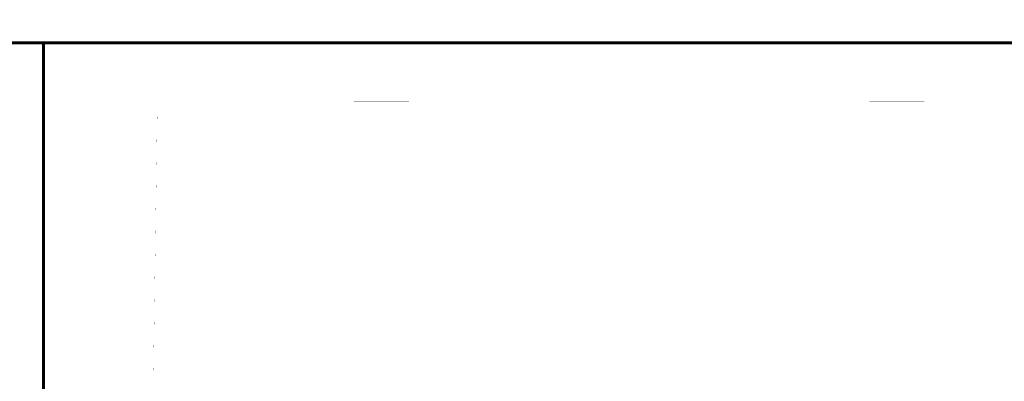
# Model space of a CAD drawing. Header units: millimetres. Extents: x 0 to 420, y 0 to 297.
# Tile 58 of 66: x 298 to 325, y 230 to 240. Entities that reach past the tile are written whole.
import ezdxf

# ---------------------------------------------------------------- set-up
doc = ezdxf.new("R2010")
doc.units = ezdxf.units.MM
doc.linetypes.add('K5LT32769', pattern=[6, 4, -2])
doc.linetypes.add('K5LT_BASIC', pattern=[0])
doc.layers.add('Системный слой', color=7, linetype='Continuous')

msp = doc.modelspace()

# ---------------------------------------------------------------- linework, layer by layer
at = {"layer": 'Системный слой', "linetype": 'K5LT_BASIC', "lineweight": 60}
for p, q in [((297.508, 239.804), (298.508, 239.804)), ((298.508, 179.804), (298.508, 239.804)), ((298.508, 239.804), (354.508, 239.804))]:
    msp.add_line(p, q, dxfattribs=at)
at = {"layer": 'Системный слой', "linetype": 'K5LT32769', "const_width": 0.001}
msp.add_lwpolyline([(301.704, 238.156), (352.77, 238.189), (352.042, 188.263), (300.975, 188.23)], close=True, dxfattribs=at)

doc.saveas('drawing.dxf')
